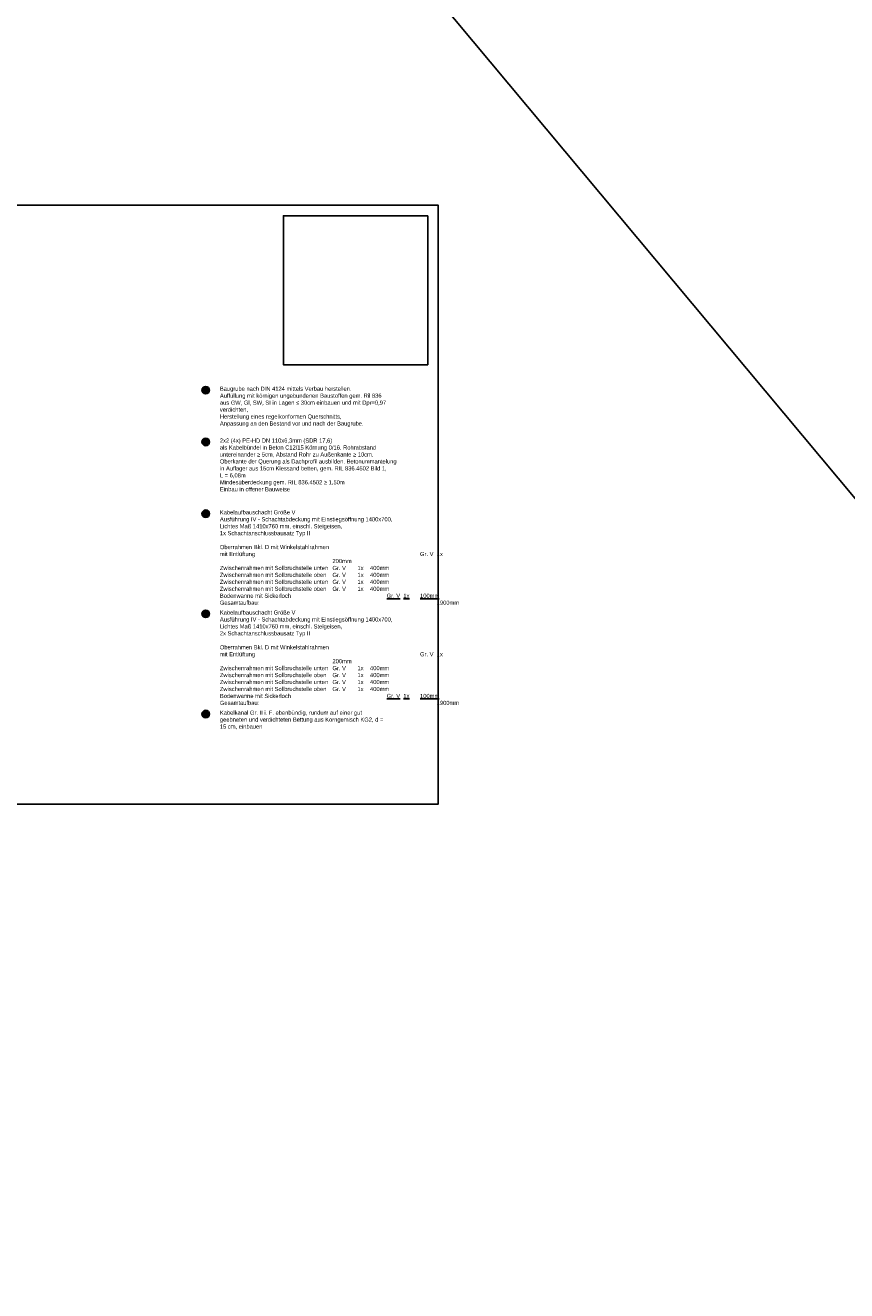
# Model space of a CAD drawing. Header units: metres. Extents: x -8 to 484, y -254 to 116.
# Tile 111 of 172: x 433 to 452, y -18 to 12. Entities that reach past the tile are written whole.
import ezdxf

# ---------------------------------------------------------------- set-up
doc = ezdxf.new("R2010")
doc.units = ezdxf.units.M
doc.layers.add('GTU_A_Ansichtsfenster', color=6, linetype='Continuous', plot=False)
doc.layers.add('GTU_A_Hilfslayer', color=3, linetype='Continuous', plot=False)
for name, color, linetype in [('GTU_P_Baugrube_Bemaßung', 11, 'Continuous'), ('GTU_P_Baugrube_Beschriftung', 11, 'Continuous'), ('GTU_P_Bemaßung', 1, 'Continuous'), ('GTU_P_Beschriftung', 1, 'Continuous')]:
    doc.layers.add(name, color=color, linetype=linetype)
doc.styles.add('PROVI', font='PROVI.SHX')

msp = doc.modelspace()

# ---------------------------------------------------------------- hatches: boundary and pattern name
at = {"layer": 'GTU_P_Baugrube_Bemaßung', "true_color": 0xffffff}
msp.add_hatch(color=7, dxfattribs=at).paths.add_polyline_path([(437.107, 3.205, 1), (436.927, 3.205, 1)])
at = {"layer": 'GTU_P_Beschriftung', "true_color": 0xffffff}
for points in [[(437.107, 1.964, 1), (436.927, 1.964, 1)], [(437.107, 0.244, 1), (436.927, 0.244, 1)], [(437.107, -2.157, 1), (436.927, -2.157, 1)], [(437.107, -4.559, 1), (436.927, -4.559, 1)]]:
    msp.add_hatch(color=7, dxfattribs=at).paths.add_polyline_path(points)

# ---------------------------------------------------------------- linework, layer by layer
at = {"layer": 'GTU_A_Ansichtsfenster', "linetype": 'Continuous', "elevation": 23875.401, "flags": 128}
msp.add_lwpolyline([(414.093, -6.715), (442.593, -6.715), (442.593, 7.635), (414.093, 7.635)], close=True, dxfattribs=at)
at = {"layer": 'GTU_A_Hilfslayer', "linetype": 'Continuous', "elevation": 23872.801, "flags": 128}
msp.add_lwpolyline([(442.343, 7.385), (438.882, 7.385), (438.882, 3.814), (442.343, 3.814)], close=True, dxfattribs=at)
at = {"layer": 'GTU_P_Baugrube_Bemaßung'}
msp.add_circle((437.017, 3.205, 47750.802), 0.09, dxfattribs=at)
at = {"layer": 'GTU_P_Beschriftung'}
for centre in [(437.017, 1.964, 47750.802), (437.017, 0.244, 47750.802), (437.017, -2.157, 47750.802), (437.017, -4.559, 47750.802)]:
    msp.add_circle(centre, 0.09, dxfattribs=at)

# ---------------------------------------------------------------- texts
at = {"layer": 'GTU_P_Baugrube_Bemaßung', "insert": (437.017, 3.205, 47750.802), "char_height": 0.1, "attachment_point": 5, "style": 'PROVI'}
msp.add_mtext('1', dxfattribs=at)
at = {"layer": 'GTU_P_Beschriftung', "char_height": 0.1, "attachment_point": 5, "style": 'PROVI'}
for s, insert in [('2', (437.017, 1.964, 47750.802)), ('3', (437.017, 0.244, 47750.802)), ('4', (437.017, -2.157, 47750.802)), ('5', (437.017, -4.559, 47750.802))]:
    msp.add_mtext(s, dxfattribs=dict(at, insert=insert))
at = {"layer": 'GTU_P_Beschriftung', "insert": (437.357, 0.327, 23872.801), "char_height": 0.1, "attachment_point": 1, "rotation": 360, "style": 'PROVI'}
msp.add_mtext('\\pxt27,33;\\A1;Kabelaufbauschacht Größe V\\P\\pqj;Ausführung IV - Schachtabdeckung mit Einstiegsöffnung 1400x700,\\PLichtes Maß 1410x760 mm, einschl. Steigeisen,\\P1x Schachtanschlussbausatz Typ II\\P\\pq*;\\POberrahmen Bkl. D mit Winkelstahlrahmen\\P\\pt27,33,36;mit Entlüftung^I^I^I^I^I^IGr. V^I1x^I200mm\\PZwischenrahmen mit Sollbruchstelle unten^IGr. V^I1x^I400mm\\PZwischenrahmen mit Sollbruchstelle oben^IGr. V^I1x^I400mm\\PZwischenrahmen mit Sollbruchstelle unten^IGr. V^I1x^I400mm\\PZwischenrahmen mit Sollbruchstelle oben^IGr. V^I1x^I400mm\\PBodenwanne mit Sickerloch^I^I^I^I{\\LGr. V^I1x^I100mm}\\P\\pt27,33;Gesamtaufbau:^I^I      ^I^I^I^I^I1900mm', dxfattribs=at)

# ---------------------------------------------------------------- next in the draw order: texts
at = {"layer": 'GTU_P_Baugrube_Beschriftung', "color": 11, "insert": (437.357, 3.289, 23872.801), "char_height": 0.1, "width": 3.95541, "attachment_point": 1, "style": 'PROVI', "bg_fill": 2}
msp.add_mtext('Baugrube nach DIN 4124 mittels Verbau herstellen.\\PAuffüllung mit körnigen ungebundenen Baustoffen gem. Ril 836 aus GW, Gl, SW, SI in Lagen ≤ 30cm einbauen und mit Dpr=0,97 verdichten, \\PHerstellung eines regelkonformen Querschnitts,\\PAnpassung an den Bestand vor und nach der Baugrube.\\C191; ', dxfattribs=at)
at = {"layer": 'GTU_P_Bemaßung', "linetype": 'Continuous', "insert": (437.357, -4.475, 23872.801), "char_height": 0.1, "width": 3.80404, "attachment_point": 1, "style": 'PROVI', "bg_fill": 2}
msp.add_mtext('Kabelkanal Gr. II i. F. ebenbündig, rundum auf einer gut geebneten und verdichteten Bettung aus Korngemisch KG2, d = 15 cm, einbauen  ', dxfattribs=at)
at = {"layer": 'GTU_P_Beschriftung', "linetype": 'Continuous', "insert": (437.357, 2.047, 23872.801), "char_height": 0.1, "width": 4.19396, "attachment_point": 1, "style": 'PROVI', "bg_fill": 2}
msp.add_mtext('2x2 (4x) PE-HD DN 110x6,3mm (SDR 17,6) \\Pals Kabelbündel in Beton C12/15 Körnung 0/16. Rohrabstand untereinander ≥ 5cm, Abstand Rohr zu Außenkante ≥ 10cm. Oberkante der Querung als Dachprofil ausbilden. Betonummantelung in Auflager aus 15cm Kiessand betten, gem. RIL 836.4502 Bild 1, \\PL = 6,08m\\PMindesüberdeckung gem. RIL 836.4502 ≥ 1,50m\\PEinbau in offener Bauweise  ', dxfattribs=at)

# ---------------------------------------------------------------- next in the draw order: linework, layer by layer
at = {"layer": 'GTU_A_Hilfslayer', "linetype": 'Continuous'}
msp.add_line((373.791, 94.892), (468.459, -18.38), dxfattribs=at)

# ---------------------------------------------------------------- next in the draw order: texts
at = {"layer": 'GTU_P_Beschriftung', "insert": (437.357, -2.074, 23872.801), "char_height": 0.1, "attachment_point": 1, "rotation": 360, "style": 'PROVI'}
msp.add_mtext('\\pxt27,33;\\A1;Kabelaufbauschacht Größe V\\P\\pqj;Ausführung IV - Schachtabdeckung mit Einstiegsöffnung 1400x700,\\PLichtes Maß 1410x760 mm, einschl. Steigeisen,\\P2x Schachtanschlussbausatz Typ II\\P\\pq*;\\POberrahmen Bkl. D mit Winkelstahlrahmen\\P\\pt27,33,36;mit Entlüftung^I^I^I^I^I^IGr. V^I1x^I200mm\\PZwischenrahmen mit Sollbruchstelle unten^IGr. V^I1x^I400mm\\PZwischenrahmen mit Sollbruchstelle oben^IGr. V^I1x^I400mm\\PZwischenrahmen mit Sollbruchstelle unten^IGr. V^I1x^I400mm\\PZwischenrahmen mit Sollbruchstelle oben^IGr. V^I1x^I400mm\\PBodenwanne mit Sickerloch^I^I^I^I{\\LGr. V^I1x^I100mm}\\P\\pt27,33;Gesamtaufbau:^I^I      ^I^I^I^I^I1900mm', dxfattribs=at)

doc.saveas('drawing.dxf')
